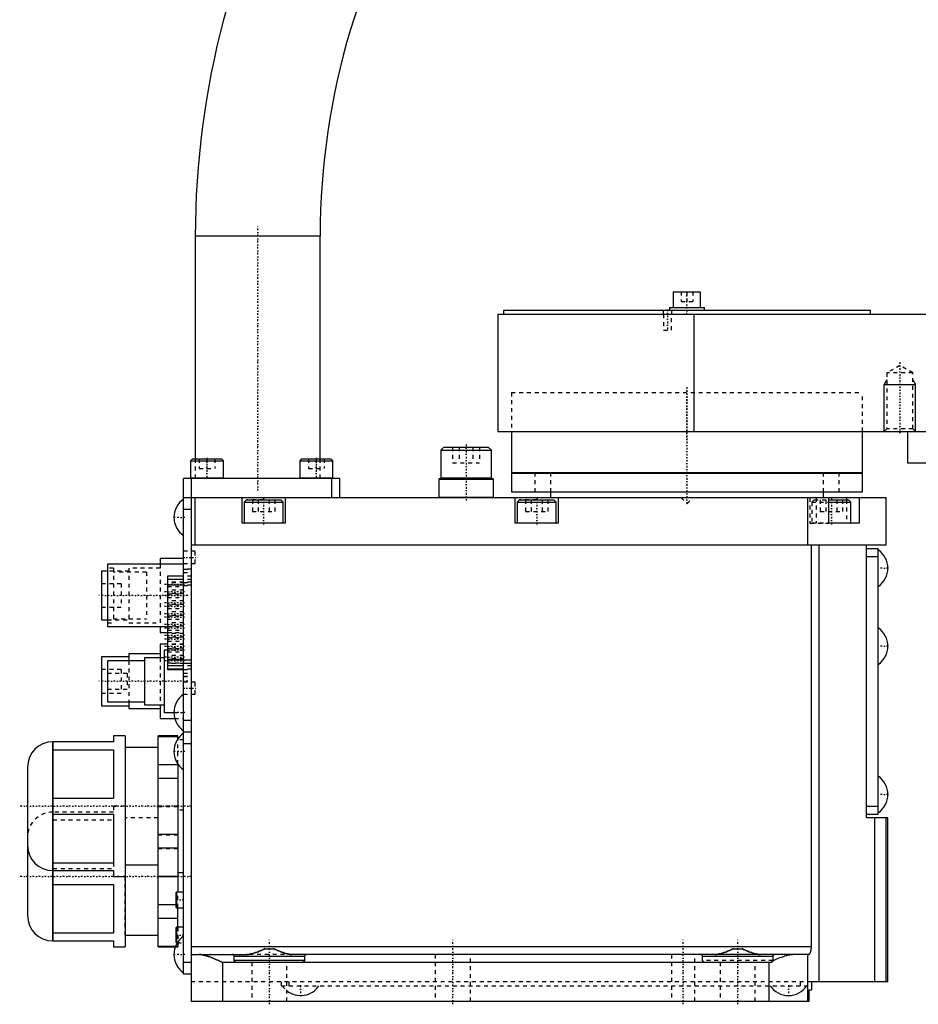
# Model space of a CAD drawing. Extents: x -171 to 292, y -1 to 583.
# Tile 1 of 5: x -171 to 59, y -1 to 251. Entities that reach past the tile are written whole.
import ezdxf

# ---------------------------------------------------------------- set-up
doc = ezdxf.new("R2010")
doc.units = 0
doc.linetypes.add('CENTER', pattern=[1.5, 0.45, -0.5, 0.05, -0.5])
doc.linetypes.add('DASHED', pattern=[2, 1, -1])
for name, color, linetype in [('AM_0', 7, 'CONTINUOUS'), ('AM_10', 7, 'CONTINUOUS'), ('AM_3', 7, 'DASHED'), ('AM_7', 7, 'CENTER')]:
    doc.layers.add(name, color=color, linetype=linetype)

msp = doc.modelspace()

# ---------------------------------------------------------------- linework, layer by layer
at = {"layer": 'AM_0', "color": 7, "linetype": 'CONTINUOUS'}
for p, q in [((-126, 196), (-126, 139)), ((-94, 196), (-126, 196)), ((-94, 139), (-94, 196)), ((-3.5, 181.8), (-3.5, 177.8)), ((-3.5, 181.8), (3.5, 181.8)), ((3.5, 177.8), (3.5, 181.8)), ((-47, 177), (-47, 176)), ((47, 177), (-47, 177)), ((-4.5, 177.8), (-4.5, 177)), ((-4.5, 177.8), (4.5, 177.8)), ((4.5, 177), (4.5, 177.8)), ((47, 176), (47, 177)), ((-48.5, 176), (-48.5, 146)), ((164, 176), (-48.5, 176)), ((1.82, 146), (1.82, 176)), ((-48.5, 146), (164, 146)), ((-45, 146), (-45, 135.5)), ((45, 135.5), (45, 146)), ((56.5, 146), (56.5, 138)), ((-62.32, 142), (-63.12, 141.2)), ((-62.32, 142), (-50.92, 142)), ((-50.12, 141.2), (-50.92, 142)), ((-126.75, 139), (-127.25, 138.5)), ((-126.75, 139), (-119.25, 139)), ((-118.75, 138.5), (-119.25, 139)), ((-98.75, 139), (-99.25, 138.5)), ((-98.75, 139), (-91.25, 139)), ((-90.75, 138.5), (-91.25, 139)), ((-63.12, 141.2), (-63.12, 134.1)), ((-63.12, 141.2), (-50.12, 141.2)), ((-50.12, 134.1), (-50.12, 141.2)), ((-127.25, 138.5), (-127.25, 134.1)), ((-127.25, 138.5), (-118.75, 138.5)), ((-118.75, 134.1), (-118.75, 138.5)), ((-99.25, 138.5), (-99.25, 134.1)), ((-99.25, 138.5), (-90.75, 138.5)), ((-90.75, 134.1), (-90.75, 138.5)), ((56.5, 138), (69.5, 138)), ((-129, 7), (-129, 134)), ((-89, 134), (-129, 134)), ((-127.25, 134.1), (-118.75, 134.1)), ((-127, 0), (-127, 134)), ((-99.25, 134.1), (-90.75, 134.1)), ((-91, 129), (-91, 134)), ((-89, 129), (-89, 134)), ((-63.42, 134), (-63.62, 133.8)), ((-63.62, 133.8), (-63.62, 129.2)), ((-63.62, 133.8), (-49.62, 133.8)), ((-63.42, 134), (-49.82, 134)), ((-63.12, 134.1), (-63.03, 134)), ((-63.12, 134.1), (-50.12, 134.1)), ((-50.22, 134), (-50.12, 134.1)), ((-49.62, 133.8), (-49.82, 134)), ((-49.62, 129.2), (-49.62, 133.8)), ((-45, 135.5), (45, 135.5)), ((-45, 135.3), (-45, 130.5)), ((-45, 135.3), (45, 135.3)), ((-41, 135.5), (-41, 135.3)), ((41, 135.3), (41, 135.5)), ((45, 130.5), (45, 135.3)), ((51, 129), (-129, 129)), ((-126, 117), (-126, 129)), ((-114, 122.5), (-114, 129)), ((-103, 129), (-103, 122.5)), ((-63.62, 129.2), (-63.42, 129)), ((-63.62, 129.2), (-49.62, 129.2)), ((-49.82, 129), (-49.62, 129.2)), ((-45, 130.5), (45, 130.5)), ((-44, 122.5), (-44, 129)), ((-35, 130.5), (-35, 129)), ((-33, 129), (-33, 122.5)), ((31, 117), (31, 129)), ((35, 129), (35, 130.5)), ((36.36, 122.5), (36.36, 129)), ((40.89, 129), (40.89, 128.5)), ((44.14, 129), (44.14, 122.5)), ((51, 117), (51, 129)), ((-112.9, 128.5), (-113.5, 127.9)), ((-113.5, 127.9), (-113.5, 122.6)), ((-113.5, 127.9), (-103.5, 127.9)), ((-112.9, 128.5), (-104.1, 128.5)), ((-103.5, 127.9), (-104.1, 128.5)), ((-103.5, 122.6), (-103.5, 127.9)), ((-42.9, 128.5), (-43.5, 127.9)), ((-43.5, 127.9), (-43.5, 122.6)), ((-43.5, 127.9), (-33.5, 127.9)), ((-42.9, 128.5), (-34.1, 128.5)), ((-33.5, 127.9), (-34.1, 128.5)), ((-33.5, 122.6), (-33.5, 127.9)), ((36.36, 128.5), (41.4, 128.5)), ((36.36, 127.9), (42, 127.9)), ((42, 127.9), (41.4, 128.5)), ((42, 122.6), (42, 127.9)), ((-127, 126), (-129, 126)), ((-103, 122.5), (-114, 122.5)), ((-113.5, 122.6), (-103.5, 122.6)), ((-33, 122.5), (-44, 122.5)), ((-43.5, 122.6), (-33.5, 122.6)), ((36.36, 122.6), (42, 122.6)), ((44.14, 122.5), (36.36, 122.5)), ((-127, 117), (51, 117)), ((31.9, 14), (31.9, 117)), ((33.91, 5), (33.91, 117)), ((46, 47), (46, 117)), ((46, 116), (49, 116)), ((46, 114), (49, 114)), ((49, 48), (49, 116)), ((-129, 112), (-148.5, 112)), ((-148.5, 112), (-148.5, 96)), ((-129, 113.5), (-135, 113.5)), ((-135, 113.5), (-135, 112.01)), ((-148.5, 110.25), (-150, 110.25)), ((-150, 110.25), (-150, 97.75)), ((-129, 108.93), (-133.1, 108.93)), ((-133.1, 108.93), (-133.1, 85.06)), ((-129, 108.91), (-133.1, 108.91)), ((-129, 108.08), (-133.1, 108.08)), ((-129, 106.6), (-133.1, 106.6)), ((-150, 97.75), (-148.5, 97.75)), ((-148.5, 96), (-133.1, 96)), ((-135, 95.99), (-135, 94.5)), ((-135, 94.5), (-133.1, 94.5)), ((-133.1, 91.5), (-135, 91.5)), ((-135, 91.5), (-135, 88)), ((-135, 89), (-143, 89)), ((-143, 89), (-143, 87.26)), ((-133.1, 90), (-134, 90)), ((-134, 90), (-134, 74)), ((-143, 88.25), (-150, 88.25)), ((-150, 88.25), (-150, 75.75)), ((-139, 87.25), (-148.5, 87.25)), ((-148.5, 87.25), (-148.5, 76.75)), ((-134, 88), (-139, 88)), ((-139, 88), (-139, 76)), ((-129, 87.43), (-133.1, 87.43)), ((-129, 85.95), (-133.1, 85.95)), ((-129, 85.08), (-133.1, 85.08)), ((-133.1, 85.06), (-129, 85.06)), ((-150, 75.75), (-143, 75.75)), ((-148.5, 76.75), (-139, 76.75)), ((-143, 76.74), (-143, 75)), ((-139, 76), (-134, 76)), ((-135, 76), (-135, 72.5)), ((-143, 75), (-135, 75)), ((-134, 74), (-131.47, 74)), ((-135, 72.5), (-131.27, 72.5)), ((-127, 72), (-129, 72)), ((-127, 69), (-129, 69)), ((-147, 66.5), (-162.51, 66.5)), ((-162.51, 66.5), (-162.51, 15.5)), ((-162.47, 15.5), (-162.47, 66.5)), ((-144, 68), (-147, 68)), ((-147, 68), (-147, 66.5)), ((-144, 68), (-144, 14)), ((-130.5, 68), (-135.5, 68)), ((-135.5, 14), (-135.5, 68)), ((-135.5, 67.89), (-130.5, 67.89)), ((-130.5, 67.17), (-130.5, 68)), ((-127, 66), (-129, 66)), ((-162.47, 64.48), (-147, 64.48)), ((-147, 64.48), (-147, 52.02)), ((-135.5, 65), (-144, 65)), ((-135.5, 60.69), (-130.5, 60.69)), ((-130.5, 60.83), (-130.5, 28)), ((-169, 60.01), (-169, 21.99)), ((-135.5, 57.19), (-130.5, 57.19)), ((-162.47, 52.02), (-147, 52.02)), ((-162.47, 47.98), (-147, 47.98)), ((-147, 47.98), (-147, 35.52)), ((46, 50), (49, 50)), ((46, 48), (49, 48)), ((51.5, 47), (46, 47)), ((48.13, 5), (48.13, 47)), ((51.04, 5), (51.04, 47)), ((51.5, 5), (51.5, 47)), ((-135.5, 42.81), (-130.5, 42.81)), ((-135.5, 39.31), (-130.5, 39.31)), ((-162.47, 35.52), (-147, 35.52)), ((-162.51, 33.5), (-147, 33.5)), ((-147, 33.5), (-147, 32)), ((-144, 35), (-135.5, 35)), ((-130.5, 33), (-129, 33)), ((-147, 32), (-144, 32)), ((-135.5, 32.11), (-130.5, 32.11)), ((-135.5, 32), (-130.5, 32)), ((-162.47, 29.98), (-147, 29.98)), ((-147, 29.98), (-147, 17.52)), ((-130.85, 28), (-131, 27.85)), ((-131, 27.85), (-131, 24.15)), ((-129, 28), (-130.85, 28)), ((-130.85, 28), (-130.85, 24)), ((-135.5, 24.81), (-131, 24.81)), ((-131, 24.15), (-130.85, 24)), ((-130.85, 24), (-129, 24)), ((-130.5, 18.99), (-130.5, 24)), ((-135.5, 21.31), (-130.5, 21.31)), ((-130.85, 19), (-131, 18.85)), ((-131, 18.85), (-131, 15.15)), ((-129, 19), (-130.85, 19)), ((-130.85, 19), (-130.85, 15)), ((-162.51, 15.5), (-147, 15.5)), ((-162.47, 17.52), (-147, 17.52)), ((-147, 15.5), (-147, 14)), ((-144, 17), (-135.5, 17)), ((-131, 15.15), (-130.85, 15)), ((-147, 14), (-144, 14)), ((-135.5, 14.11), (-131.06, 14.11)), ((-135.5, 14), (-131.11, 14)), ((-130.85, 15), (-130.61, 15)), ((31.9, 14), (-127, 14)), ((-108.1, 13.5), (-105.9, 13.5)), ((11.9, 13.5), (14.1, 13.5)), ((-127, 12), (-112.83, 12)), ((-98, 11.5), (-116, 11.5)), ((-116, 10.5), (-116, 11.5)), ((-98, 10.5), (-116, 10.5)), ((31.23, 12), (-101.17, 12)), ((-98, 11.5), (-98, 10.5)), ((22, 11.5), (4, 11.5)), ((4, 10.5), (4, 11.5)), ((22, 11.5), (22, 10.5)), ((31, 0), (31, 12)), ((-127, 10), (-129, 10)), ((-119, 10), (-119, 0)), ((21.5, 10), (-119, 10)), ((21, 10), (21, 0)), ((-127, 7), (-129, 7)), ((31.3, 0), (31.3, 3)), ((31.3, 3), (31.9, 3)), ((51.5, 5), (31.9, 5)), ((31.9, 5), (31.9, 3)), ((31.3, 0), (-127, 0))]:
    msp.add_line(p, q, dxfattribs=at)
for points in [[(-112.83, 12, 0), (-112.72, 12, 0), (-112.48, 12.02, 0), (-112.24, 12.05, 0), (-112.12, 12.06, 0), (-112, 12.09, 0), (-111.75, 12.14, 0), (-111.49, 12.2, 0), (-111.23, 12.27, 0), (-110.97, 12.35, 0), (-110.71, 12.44, 0), (-110.57, 12.48, 0), (-110.44, 12.53, 0), (-110.17, 12.63, 0), (-109.89, 12.73, 0), (-109.62, 12.84, 0), (-109.34, 12.96, 0), (-109.07, 13.07, 0), (-108.93, 13.13, 0), (-108.79, 13.19, 0), (-108.51, 13.32, 0), (-108.23, 13.44, 0), (-108.1, 13.5, 0)], [(-105.9, 13.5, 0), (-105.77, 13.44, 0), (-105.49, 13.32, 0), (-105.21, 13.19, 0), (-105.07, 13.13, 0), (-104.93, 13.07, 0), (-104.66, 12.96, 0), (-104.38, 12.84, 0), (-104.11, 12.73, 0), (-103.83, 12.63, 0), (-103.56, 12.53, 0), (-103.43, 12.48, 0), (-103.29, 12.44, 0), (-103.03, 12.35, 0), (-102.77, 12.27, 0), (-102.51, 12.2, 0), (-102.25, 12.14, 0), (-102, 12.09, 0), (-101.88, 12.06, 0), (-101.76, 12.05, 0), (-101.52, 12.02, 0), (-101.28, 12, 0), (-101.17, 12, 0)], [(7.17, 12, 0), (7.28, 12, 0), (7.52, 12.02, 0), (7.76, 12.05, 0), (7.88, 12.06, 0), (8, 12.09, 0), (8.25, 12.14, 0), (8.51, 12.2, 0), (8.77, 12.27, 0), (9.03, 12.35, 0), (9.29, 12.44, 0), (9.43, 12.48, 0), (9.56, 12.53, 0), (9.83, 12.63, 0), (10.11, 12.73, 0), (10.38, 12.84, 0), (10.66, 12.96, 0), (10.93, 13.07, 0), (11.07, 13.13, 0), (11.21, 13.19, 0), (11.49, 13.32, 0), (11.77, 13.44, 0), (11.9, 13.5, 0)], [(14.1, 13.5, 0), (14.23, 13.44, 0), (14.51, 13.32, 0), (14.79, 13.19, 0), (14.93, 13.13, 0), (15.07, 13.07, 0), (15.34, 12.96, 0), (15.62, 12.84, 0), (15.89, 12.73, 0), (16.17, 12.63, 0), (16.44, 12.53, 0), (16.57, 12.48, 0), (16.71, 12.44, 0), (16.97, 12.35, 0), (17.23, 12.27, 0), (17.49, 12.2, 0), (17.75, 12.14, 0), (18, 12.09, 0), (18.12, 12.06, 0), (18.24, 12.05, 0), (18.48, 12.02, 0), (18.72, 12, 0), (18.83, 12, 0)], [(31.23, 12, 0), (31.23, 12, 0), (31.24, 12, 0), (31.25, 12, 0), (31.25, 12, 0), (31.25, 12, 0), (31.26, 12, 0), (31.27, 12.01, 0), (31.27, 12.01, 0), (31.28, 12.01, 0), (31.29, 12.01, 0), (31.29, 12.02, 0), (31.29, 12.02, 0), (31.3, 12.02, 0), (31.31, 12.03, 0), (31.32, 12.03, 0), (31.32, 12.04, 0), (31.33, 12.04, 0), (31.33, 12.05, 0), (31.34, 12.05, 0), (31.35, 12.06, 0), (31.35, 12.06, 0), (31.36, 12.07, 0), (31.36, 12.07, 0), (31.37, 12.08, 0), (31.38, 12.09, 0), (31.38, 12.09, 0), (31.39, 12.1, 0), (31.39, 12.1, 0), (31.4, 12.11, 0), (31.41, 12.12, 0), (31.42, 12.13, 0), (31.43, 12.14, 0), (31.43, 12.15, 0), (31.43, 12.16, 0), (31.44, 12.17, 0), (31.45, 12.18, 0), (31.46, 12.19, 0), (31.47, 12.2, 0), (31.48, 12.22, 0), (31.48, 12.22, 0), (31.48, 12.23, 0), (31.49, 12.24, 0), (31.5, 12.26, 0), (31.51, 12.27, 0), (31.52, 12.29, 0), (31.53, 12.3, 0), (31.53, 12.31, 0), (31.53, 12.32, 0), (31.54, 12.33, 0), (31.55, 12.35, 0), (31.56, 12.37, 0), (31.57, 12.38, 0), (31.58, 12.4, 0), (31.58, 12.41, 0), (31.58, 12.42, 0), (31.59, 12.44, 0), (31.6, 12.45, 0), (31.61, 12.47, 0), (31.61, 12.49, 0), (31.62, 12.51, 0), (31.63, 12.52, 0), (31.63, 12.53, 0), (31.64, 12.55, 0), (31.65, 12.57, 0), (31.65, 12.58, 0), (31.65, 12.59, 0), (31.66, 12.61, 0), (31.67, 12.63, 0), (31.67, 12.64, 0), (31.68, 12.65, 0), (31.68, 12.67, 0), (31.69, 12.69, 0), (31.7, 12.71, 0), (31.7, 12.73, 0), (31.71, 12.75, 0), (31.72, 12.77, 0), (31.72, 12.78, 0), (31.73, 12.8, 0), (31.73, 12.82, 0), (31.74, 12.85, 0), (31.75, 12.87, 0), (31.75, 12.9, 0), (31.76, 12.91, 0), (31.76, 12.92, 0), (31.77, 12.94, 0), (31.77, 12.97, 0), (31.78, 13, 0), (31.79, 13.02, 0), (31.79, 13.05, 0), (31.79, 13.06, 0), (31.8, 13.07, 0), (31.8, 13.1, 0), (31.81, 13.13, 0), (31.81, 13.15, 0), (31.82, 13.18, 0), (31.82, 13.21, 0), (31.83, 13.22, 0), (31.83, 13.24, 0), (31.83, 13.26, 0), (31.84, 13.29, 0), (31.84, 13.32, 0), (31.85, 13.35, 0), (31.85, 13.38, 0), (31.85, 13.39, 0), (31.86, 13.4, 0), (31.86, 13.43, 0), (31.86, 13.46, 0), (31.87, 13.48, 0), (31.87, 13.49, 0), (31.87, 13.52, 0), (31.87, 13.55, 0), (31.88, 13.56, 0), (31.88, 13.58, 0), (31.88, 13.61, 0), (31.88, 13.64, 0), (31.88, 13.67, 0), (31.89, 13.69, 0), (31.89, 13.72, 0), (31.89, 13.74, 0), (31.89, 13.75, 0), (31.89, 13.78, 0), (31.89, 13.81, 0), (31.89, 13.84, 0), (31.9, 13.87, 0), (31.9, 13.9, 0), (31.9, 13.91, 0), (31.9, 13.93, 0), (31.9, 13.96, 0), (31.9, 13.99, 0), (31.9, 14, 0)], [(-125, 12, 0), (-124.98, 12, 0), (-124.93, 12, 0), (-124.88, 12, 0), (-124.85, 12, 0), (-124.83, 12, 0), (-124.78, 11.99, 0), (-124.73, 11.99, 0), (-124.55, 11.97, 0), (-124.25, 11.93, 0), (-124.09, 11.91, 0), (-123.93, 11.87, 0), (-123.61, 11.8, 0), (-123.29, 11.71, 0), (-122.95, 11.61, 0), (-122.62, 11.5, 0), (-122.28, 11.38, 0), (-122.1, 11.32, 0), (-121.93, 11.25, 0), (-121.58, 11.12, 0), (-121.24, 10.97, 0), (-120.89, 10.83, 0), (-120.54, 10.68, 0), (-120.19, 10.53, 0), (-120.02, 10.45, 0), (-119.85, 10.38, 0), (-119.5, 10.23, 0), (-119.17, 10.07, 0), (-119, 10, 0)], [(-116, 11.5, 0), (-116, 11.5, 0), (-116, 11.51, 0), (-116, 11.52, 0), (-116, 11.53, 0), (-116, 11.53, 0), (-116, 11.54, 0), (-116, 11.55, 0), (-116, 11.56, 0), (-116, 11.57, 0), (-116.01, 11.58, 0), (-116.01, 11.58, 0), (-116.01, 11.58, 0), (-116.01, 11.59, 0), (-116.01, 11.6, 0), (-116.02, 11.63, 0), (-116.02, 11.65, 0), (-116.03, 11.68, 0), (-116.05, 11.72, 0), (-116.07, 11.76, 0), (-116.1, 11.8, 0), (-116.13, 11.83, 0), (-116.16, 11.86, 0), (-116.17, 11.88, 0), (-116.19, 11.89, 0), (-116.22, 11.92, 0), (-116.26, 11.94, 0), (-116.29, 11.96, 0), (-116.33, 11.97, 0), (-116.37, 11.98, 0), (-116.39, 11.99, 0), (-116.41, 11.99, 0), (-116.44, 12, 0), (-116.48, 12, 0), (-116.5, 12, 0)], [(-115.5, 10, 0), (-115.5, 10, 0), (-115.51, 10, 0), (-115.52, 10, 0), (-115.52, 10, 0), (-115.52, 10, 0), (-115.53, 10, 0), (-115.54, 10, 0), (-115.55, 10, 0), (-115.55, 10, 0), (-115.56, 10, 0), (-115.56, 10, 0), (-115.57, 10, 0), (-115.58, 10.01, 0), (-115.58, 10.01, 0), (-115.59, 10.01, 0), (-115.6, 10.01, 0), (-115.6, 10.01, 0), (-115.61, 10.01, 0), (-115.61, 10.01, 0), (-115.62, 10.01, 0), (-115.63, 10.02, 0), (-115.63, 10.02, 0), (-115.63, 10.02, 0), (-115.64, 10.02, 0), (-115.65, 10.02, 0), (-115.65, 10.02, 0), (-115.65, 10.02, 0), (-115.66, 10.03, 0), (-115.67, 10.03, 0), (-115.68, 10.03, 0), (-115.68, 10.03, 0), (-115.69, 10.04, 0), (-115.69, 10.04, 0), (-115.7, 10.04, 0), (-115.7, 10.04, 0), (-115.71, 10.05, 0), (-115.72, 10.05, 0), (-115.72, 10.05, 0), (-115.73, 10.06, 0), (-115.73, 10.06, 0), (-115.74, 10.06, 0), (-115.74, 10.06, 0), (-115.75, 10.07, 0), (-115.76, 10.07, 0), (-115.76, 10.07, 0), (-115.77, 10.08, 0), (-115.77, 10.08, 0), (-115.77, 10.08, 0), (-115.78, 10.09, 0), (-115.79, 10.09, 0), (-115.79, 10.09, 0), (-115.8, 10.1, 0), (-115.8, 10.1, 0), (-115.81, 10.11, 0), (-115.81, 10.11, 0), (-115.82, 10.11, 0), (-115.82, 10.12, 0), (-115.83, 10.12, 0), (-115.83, 10.13, 0), (-115.84, 10.13, 0), (-115.84, 10.13, 0), (-115.84, 10.14, 0), (-115.85, 10.14, 0), (-115.85, 10.15, 0), (-115.86, 10.15, 0), (-115.86, 10.15, 0), (-115.86, 10.16, 0), (-115.87, 10.16, 0), (-115.87, 10.16, 0), (-115.87, 10.17, 0), (-115.88, 10.17, 0), (-115.88, 10.18, 0), (-115.89, 10.18, 0), (-115.89, 10.19, 0), (-115.9, 10.19, 0), (-115.9, 10.2, 0), (-115.9, 10.2, 0), (-115.9, 10.21, 0), (-115.91, 10.21, 0), (-115.91, 10.22, 0), (-115.92, 10.22, 0), (-115.92, 10.23, 0), (-115.92, 10.23, 0), (-115.92, 10.24, 0), (-115.93, 10.24, 0), (-115.93, 10.25, 0), (-115.94, 10.25, 0), (-115.94, 10.26, 0), (-115.94, 10.27, 0), (-115.94, 10.27, 0), (-115.95, 10.27, 0), (-115.95, 10.28, 0), (-115.95, 10.29, 0), (-115.96, 10.29, 0), (-115.96, 10.3, 0), (-115.96, 10.31, 0), (-115.96, 10.31, 0), (-115.96, 10.31, 0), (-115.97, 10.32, 0), (-115.97, 10.33, 0), (-115.97, 10.34, 0), (-115.97, 10.34, 0), (-115.98, 10.35, 0), (-115.98, 10.35, 0), (-115.98, 10.36, 0), (-115.98, 10.36, 0), (-115.98, 10.37, 0), (-115.98, 10.37, 0), (-115.98, 10.38, 0), (-115.99, 10.38, 0), (-115.99, 10.39, 0), (-115.99, 10.4, 0), (-115.99, 10.4, 0), (-115.99, 10.41, 0), (-115.99, 10.41, 0), (-115.99, 10.42, 0), (-115.99, 10.43, 0), (-116, 10.43, 0), (-116, 10.44, 0), (-116, 10.44, 0), (-116, 10.45, 0), (-116, 10.46, 0), (-116, 10.46, 0), (-116, 10.47, 0), (-116, 10.48, 0), (-116, 10.48, 0), (-116, 10.48, 0), (-116, 10.49, 0), (-116, 10.5, 0), (-116, 10.5, 0)], [(-98, 10.5, 0), (-98, 10.5, 0), (-98, 10.49, 0), (-98, 10.48, 0), (-98, 10.48, 0), (-98, 10.48, 0), (-98, 10.47, 0), (-98, 10.46, 0), (-98, 10.46, 0), (-98, 10.45, 0), (-98, 10.44, 0), (-98, 10.44, 0), (-98, 10.43, 0), (-98.01, 10.43, 0), (-98.01, 10.42, 0), (-98.01, 10.41, 0), (-98.01, 10.41, 0), (-98.01, 10.4, 0), (-98.01, 10.4, 0), (-98.01, 10.39, 0), (-98.01, 10.38, 0), (-98.02, 10.38, 0), (-98.02, 10.37, 0), (-98.02, 10.37, 0), (-98.02, 10.36, 0), (-98.02, 10.36, 0), (-98.02, 10.35, 0), (-98.02, 10.35, 0), (-98.03, 10.34, 0), (-98.03, 10.34, 0), (-98.03, 10.33, 0), (-98.03, 10.32, 0), (-98.04, 10.31, 0), (-98.04, 10.31, 0), (-98.04, 10.31, 0), (-98.04, 10.3, 0), (-98.04, 10.29, 0), (-98.05, 10.29, 0), (-98.05, 10.28, 0), (-98.05, 10.27, 0), (-98.06, 10.27, 0), (-98.06, 10.27, 0), (-98.06, 10.26, 0), (-98.06, 10.25, 0), (-98.07, 10.25, 0), (-98.07, 10.24, 0), (-98.08, 10.24, 0), (-98.08, 10.23, 0), (-98.08, 10.23, 0), (-98.08, 10.22, 0), (-98.09, 10.22, 0), (-98.09, 10.21, 0), (-98.1, 10.21, 0), (-98.1, 10.2, 0), (-98.1, 10.2, 0), (-98.1, 10.19, 0), (-98.11, 10.19, 0), (-98.11, 10.18, 0), (-98.12, 10.18, 0), (-98.12, 10.17, 0), (-98.13, 10.17, 0), (-98.13, 10.16, 0), (-98.13, 10.16, 0), (-98.14, 10.16, 0), (-98.14, 10.15, 0), (-98.14, 10.15, 0), (-98.15, 10.15, 0), (-98.15, 10.14, 0), (-98.16, 10.14, 0), (-98.16, 10.13, 0), (-98.16, 10.13, 0), (-98.17, 10.13, 0), (-98.17, 10.12, 0), (-98.18, 10.12, 0), (-98.18, 10.11, 0), (-98.19, 10.11, 0), (-98.19, 10.11, 0), (-98.2, 10.1, 0), (-98.2, 10.1, 0), (-98.21, 10.09, 0), (-98.21, 10.09, 0), (-98.22, 10.09, 0), (-98.23, 10.08, 0), (-98.23, 10.08, 0), (-98.23, 10.08, 0), (-98.24, 10.07, 0), (-98.24, 10.07, 0), (-98.25, 10.07, 0), (-98.26, 10.06, 0), (-98.26, 10.06, 0), (-98.27, 10.06, 0), (-98.27, 10.06, 0), (-98.28, 10.05, 0), (-98.28, 10.05, 0), (-98.29, 10.05, 0), (-98.3, 10.04, 0), (-98.3, 10.04, 0), (-98.31, 10.04, 0), (-98.31, 10.04, 0), (-98.32, 10.03, 0), (-98.32, 10.03, 0), (-98.33, 10.03, 0), (-98.34, 10.03, 0), (-98.35, 10.02, 0), (-98.35, 10.02, 0), (-98.35, 10.02, 0), (-98.36, 10.02, 0), (-98.37, 10.02, 0), (-98.37, 10.02, 0), (-98.37, 10.02, 0), (-98.38, 10.01, 0), (-98.39, 10.01, 0), (-98.39, 10.01, 0), (-98.4, 10.01, 0), (-98.4, 10.01, 0), (-98.41, 10.01, 0), (-98.42, 10.01, 0), (-98.42, 10.01, 0), (-98.43, 10, 0), (-98.44, 10, 0), (-98.44, 10, 0), (-98.45, 10, 0), (-98.45, 10, 0), (-98.46, 10, 0), (-98.47, 10, 0), (-98.48, 10, 0), (-98.48, 10, 0), (-98.48, 10, 0), (-98.49, 10, 0), (-98.5, 10, 0), (-98.5, 10, 0)], [(-97.5, 12, 0), (-97.52, 12, 0), (-97.56, 12, 0), (-97.59, 11.99, 0), (-97.61, 11.99, 0), (-97.63, 11.98, 0), (-97.67, 11.97, 0), (-97.71, 11.96, 0), (-97.74, 11.94, 0), (-97.78, 11.92, 0), (-97.81, 11.89, 0), (-97.83, 11.88, 0), (-97.84, 11.86, 0), (-97.87, 11.83, 0), (-97.9, 11.8, 0), (-97.93, 11.76, 0), (-97.95, 11.72, 0), (-97.97, 11.68, 0), (-97.98, 11.65, 0), (-97.98, 11.63, 0), (-97.99, 11.6, 0), (-97.99, 11.59, 0), (-97.99, 11.58, 0), (-97.99, 11.58, 0), (-97.99, 11.58, 0), (-98, 11.57, 0), (-98, 11.56, 0), (-98, 11.55, 0), (-98, 11.54, 0), (-98, 11.53, 0), (-98, 11.53, 0), (-98, 11.52, 0), (-98, 11.51, 0), (-98, 11.5, 0), (-98, 11.5, 0)], [(4, 11.5, 0), (4, 11.5, 0), (4, 11.51, 0), (4, 11.52, 0), (4, 11.53, 0), (4, 11.53, 0), (4, 11.54, 0), (4, 11.55, 0), (4, 11.56, 0), (4, 11.57, 0), (3.99, 11.58, 0), (3.99, 11.58, 0), (3.99, 11.58, 0), (3.99, 11.59, 0), (3.99, 11.6, 0), (3.98, 11.63, 0), (3.98, 11.65, 0), (3.97, 11.68, 0), (3.95, 11.72, 0), (3.93, 11.76, 0), (3.9, 11.8, 0), (3.87, 11.83, 0), (3.84, 11.86, 0), (3.83, 11.88, 0), (3.81, 11.89, 0), (3.78, 11.92, 0), (3.74, 11.94, 0), (3.71, 11.96, 0), (3.67, 11.97, 0), (3.63, 11.98, 0), (3.61, 11.99, 0), (3.59, 11.99, 0), (3.56, 12, 0), (3.52, 12, 0), (3.5, 12, 0)], [(4.5, 10, 0), (4.5, 10, 0), (4.49, 10, 0), (4.48, 10, 0), (4.48, 10, 0), (4.48, 10, 0), (4.47, 10, 0), (4.46, 10, 0), (4.45, 10, 0), (4.45, 10, 0), (4.44, 10, 0), (4.44, 10, 0), (4.43, 10, 0), (4.42, 10.01, 0), (4.42, 10.01, 0), (4.41, 10.01, 0), (4.4, 10.01, 0), (4.4, 10.01, 0), (4.39, 10.01, 0), (4.39, 10.01, 0), (4.38, 10.01, 0), (4.37, 10.02, 0), (4.37, 10.02, 0), (4.37, 10.02, 0), (4.36, 10.02, 0), (4.35, 10.02, 0), (4.35, 10.02, 0), (4.35, 10.02, 0), (4.34, 10.03, 0), (4.33, 10.03, 0), (4.32, 10.03, 0), (4.32, 10.03, 0), (4.31, 10.04, 0), (4.31, 10.04, 0), (4.3, 10.04, 0), (4.3, 10.04, 0), (4.29, 10.05, 0), (4.28, 10.05, 0), (4.28, 10.05, 0), (4.27, 10.06, 0), (4.27, 10.06, 0), (4.26, 10.06, 0), (4.26, 10.06, 0), (4.25, 10.07, 0), (4.24, 10.07, 0), (4.24, 10.07, 0), (4.23, 10.08, 0), (4.23, 10.08, 0), (4.23, 10.08, 0), (4.22, 10.09, 0), (4.21, 10.09, 0), (4.21, 10.09, 0), (4.2, 10.1, 0), (4.2, 10.1, 0), (4.19, 10.11, 0), (4.19, 10.11, 0), (4.18, 10.11, 0), (4.18, 10.12, 0), (4.17, 10.12, 0), (4.17, 10.13, 0), (4.16, 10.13, 0), (4.16, 10.13, 0), (4.16, 10.14, 0), (4.15, 10.14, 0), (4.15, 10.15, 0), (4.14, 10.15, 0), (4.14, 10.15, 0), (4.14, 10.16, 0), (4.13, 10.16, 0), (4.13, 10.16, 0), (4.13, 10.17, 0), (4.12, 10.17, 0), (4.12, 10.18, 0), (4.11, 10.18, 0), (4.11, 10.19, 0), (4.1, 10.19, 0), (4.1, 10.2, 0), (4.1, 10.2, 0), (4.1, 10.21, 0), (4.09, 10.21, 0), (4.09, 10.22, 0), (4.08, 10.22, 0), (4.08, 10.23, 0), (4.08, 10.23, 0), (4.08, 10.24, 0), (4.07, 10.24, 0), (4.07, 10.25, 0), (4.06, 10.25, 0), (4.06, 10.26, 0), (4.06, 10.27, 0), (4.06, 10.27, 0), (4.05, 10.27, 0), (4.05, 10.28, 0), (4.05, 10.29, 0), (4.04, 10.29, 0), (4.04, 10.3, 0), (4.04, 10.31, 0), (4.04, 10.31, 0), (4.04, 10.31, 0), (4.03, 10.32, 0), (4.03, 10.33, 0), (4.03, 10.34, 0), (4.03, 10.34, 0), (4.02, 10.35, 0), (4.02, 10.35, 0), (4.02, 10.36, 0), (4.02, 10.36, 0), (4.02, 10.37, 0), (4.02, 10.37, 0), (4.02, 10.38, 0), (4.01, 10.38, 0), (4.01, 10.39, 0), (4.01, 10.4, 0), (4.01, 10.4, 0), (4.01, 10.41, 0), (4.01, 10.41, 0), (4.01, 10.42, 0), (4.01, 10.43, 0), (4, 10.43, 0), (4, 10.44, 0), (4, 10.44, 0), (4, 10.45, 0), (4, 10.46, 0), (4, 10.46, 0), (4, 10.47, 0), (4, 10.48, 0), (4, 10.48, 0), (4, 10.48, 0), (4, 10.49, 0), (4, 10.5, 0), (4, 10.5, 0)], [(22, 10.44, 0), (22, 10.44, 0), (22, 10.43, 0), (21.99, 10.43, 0), (21.99, 10.42, 0), (21.99, 10.42, 0), (21.99, 10.41, 0), (21.99, 10.41, 0), (21.99, 10.4, 0), (21.99, 10.39, 0), (21.99, 10.39, 0), (21.99, 10.38, 0), (21.99, 10.38, 0), (21.98, 10.37, 0), (21.98, 10.37, 0), (21.98, 10.36, 0), (21.98, 10.35, 0), (21.98, 10.35, 0), (21.98, 10.34, 0), (21.97, 10.34, 0), (21.97, 10.33, 0), (21.97, 10.33, 0), (21.97, 10.32, 0), (21.97, 10.32, 0), (21.96, 10.32, 0), (21.96, 10.31, 0), (21.96, 10.31, 0), (21.96, 10.3, 0), (21.96, 10.3, 0), (21.95, 10.29, 0), (21.95, 10.28, 0), (21.95, 10.28, 0), (21.94, 10.27, 0), (21.94, 10.27, 0), (21.94, 10.27, 0), (21.94, 10.26, 0), (21.93, 10.25, 0), (21.93, 10.25, 0), (21.93, 10.24, 0), (21.92, 10.24, 0), (21.92, 10.23, 0), (21.92, 10.23, 0), (21.92, 10.22, 0), (21.91, 10.22, 0), (21.91, 10.21, 0), (21.91, 10.21, 0), (21.9, 10.2, 0), (21.9, 10.2, 0), (21.9, 10.2, 0), (21.89, 10.19, 0), (21.89, 10.19, 0), (21.89, 10.18, 0), (21.88, 10.18, 0), (21.88, 10.17, 0), (21.87, 10.17, 0), (21.87, 10.17, 0), (21.87, 10.16, 0), (21.86, 10.16, 0), (21.86, 10.15, 0), (21.85, 10.15, 0), (21.85, 10.14, 0), (21.85, 10.14, 0), (21.85, 10.14, 0), (21.84, 10.13, 0), (21.84, 10.13, 0), (21.83, 10.13, 0), (21.83, 10.12, 0), (21.83, 10.12, 0), (21.82, 10.12, 0), (21.82, 10.11, 0), (21.82, 10.11, 0), (21.81, 10.11, 0), (21.8, 10.1, 0), (21.8, 10.1, 0), (21.79, 10.1, 0), (21.79, 10.09, 0), (21.79, 10.09, 0), (21.78, 10.09, 0), (21.78, 10.08, 0), (21.77, 10.08, 0), (21.77, 10.08, 0), (21.76, 10.07, 0), (21.75, 10.07, 0), (21.75, 10.07, 0), (21.75, 10.07, 0), (21.74, 10.06, 0), (21.74, 10.06, 0), (21.73, 10.06, 0), (21.72, 10.05, 0), (21.72, 10.05, 0), (21.72, 10.05, 0), (21.71, 10.05, 0), (21.71, 10.04, 0), (21.7, 10.04, 0), (21.69, 10.04, 0), (21.69, 10.04, 0), (21.68, 10.03, 0), (21.68, 10.03, 0), (21.67, 10.03, 0), (21.67, 10.03, 0), (21.66, 10.03, 0), (21.65, 10.02, 0), (21.65, 10.02, 0), (21.64, 10.02, 0), (21.64, 10.02, 0), (21.64, 10.02, 0), (21.63, 10.02, 0), (21.62, 10.02, 0), (21.62, 10.01, 0), (21.62, 10.01, 0), (21.61, 10.01, 0), (21.6, 10.01, 0), (21.6, 10.01, 0), (21.6, 10.01, 0), (21.59, 10.01, 0), (21.58, 10.01, 0), (21.58, 10.01, 0), (21.57, 10, 0), (21.56, 10, 0), (21.56, 10, 0), (21.56, 10, 0), (21.55, 10, 0), (21.54, 10, 0), (21.54, 10, 0), (21.53, 10, 0), (21.52, 10, 0), (21.52, 10, 0), (21.52, 10, 0), (21.51, 10, 0), (21.5, 10, 0), (21.5, 10, 0)], [(22, 10.44, 0), (22.14, 10.51, 0), (22.43, 10.63, 0), (22.72, 10.76, 0), (22.87, 10.82, 0), (23.02, 10.88, 0), (23.31, 11, 0), (23.6, 11.12, 0), (23.89, 11.23, 0), (24.18, 11.34, 0), (24.46, 11.45, 0), (24.61, 11.5, 0), (24.75, 11.54, 0), (25.03, 11.63, 0), (25.31, 11.72, 0), (25.58, 11.79, 0), (25.85, 11.86, 0), (26.11, 11.91, 0), (26.25, 11.93, 0), (26.37, 11.95, 0), (26.63, 11.98, 0), (26.88, 12, 0), (27, 12, 0)], [(22.5, 12, 0), (22.48, 12, 0), (22.44, 12, 0), (22.41, 11.99, 0), (22.39, 11.99, 0), (22.37, 11.98, 0), (22.33, 11.97, 0), (22.29, 11.96, 0), (22.26, 11.94, 0), (22.22, 11.92, 0), (22.19, 11.89, 0), (22.17, 11.88, 0), (22.16, 11.86, 0), (22.13, 11.83, 0), (22.1, 11.8, 0), (22.07, 11.76, 0), (22.05, 11.72, 0), (22.03, 11.68, 0), (22.02, 11.65, 0), (22.02, 11.63, 0), (22.01, 11.6, 0), (22.01, 11.59, 0), (22.01, 11.58, 0), (22.01, 11.58, 0), (22.01, 11.58, 0), (22, 11.57, 0), (22, 11.56, 0), (22, 11.55, 0), (22, 11.54, 0), (22, 11.53, 0), (22, 11.53, 0), (22, 11.52, 0), (22, 11.51, 0), (22, 11.5, 0), (22, 11.5, 0)], [(22, 10.5, 0), (22, 10.49, 0), (22, 10.47, 0), (22, 10.45, 0), (22, 10.44, 0)]]:
    msp.add_polyline3d(points, dxfattribs=at)
for centre, radius, start, end in [((90, 196), 216, 120.9733, 180), ((90, 196), 184, 114.0547, 180), ((-127.15, 134.1), 0.1, 180, 270), ((-118.85, 134.1), 0.1, 270, 0), ((-99.15, 134.1), 0.1, 180, 270), ((-90.85, 134.1), 0.1, 270, 0), ((-125.8, 124), 5.67, 124.3588, 235.6412), ((-113.4, 122.6), 0.1, 180, 270), ((-103.6, 122.6), 0.1, 270, 0), ((-43.4, 122.6), 0.1, 180, 270), ((-33.6, 122.6), 0.1, 270, 0), ((41.9, 122.6), 0.1, 270, 0), ((45.8, 111), 5.67, 304.3588, 55.6412), ((45.8, 91), 5.67, 304.3588, 55.6412), ((-125.8, 74), 5.67, 124.3588, 235.6412), ((-125.8, 64), 5.67, 124.3588, 235.6412), ((-162.51, 60.01), 6.49, 90, 180), ((45.8, 53), 5.67, 304.3588, 55.6412), ((-162.51, 39.99), 6.49, 180, 270), ((-162.51, 21.99), 6.49, 180, 270), ((-125.8, 12), 5.67, 124.3588, 235.6412), ((-116.5, 11.5), 0.5, 0, 90), ((-97.5, 11.5), 0.5, 90, 180), ((3.5, 11.5), 0.5, 0, 90), ((22.5, 11.5), 0.5, 90, 180), ((-99, 7.17), 5.67, 231.8819, 326.0076), ((26, 7.17), 5.67, 213.9924, 326.0076)]:
    msp.add_arc(centre, radius, start, end, dxfattribs=at)
at = {"layer": 'AM_10', "color": 7, "linetype": 'CONTINUOUS'}
for p, q in [((51.24, 159.2), (50.56, 158)), ((57.88, 159.2), (58.56, 158)), ((50.56, 146), (50.56, 158)), ((50.56, 158), (58.56, 158)), ((58.56, 146), (58.56, 158))]:
    msp.add_line(p, q, dxfattribs=at)
at = {"layer": 'AM_3', "color": 6, "linetype": 'DASHED'}
for p, q in [((-1.5, 181.8), (-1.5, 179.3)), ((0, 181.8), (0, 179.3)), ((1.5, 181.8), (1.5, 179.3)), ((-1.5, 179.3), (1.5, 179.3)), ((-6.1, 177), (-6.1, 176)), ((-3.9, 176), (-3.9, 177)), ((-6, 176), (-6, 172)), ((-4, 172), (-4, 176)), ((-6, 172), (-4, 172)), ((54.56, 162.92), (51.24, 161)), ((57.88, 161), (54.56, 162.92)), ((51.24, 161), (51.24, 146.68)), ((57.88, 161), (51.24, 161)), ((57.88, 146.68), (57.88, 161)), ((-45, 156), (45, 156)), ((-45, 156), (-45, 146)), ((-45, 156), (45, 156)), ((45, 146), (45, 156)), ((51.24, 146.68), (50.56, 146)), ((57.88, 146.68), (51.24, 146.68)), ((58.56, 146), (57.88, 146.68)), ((-60.06, 142), (-60.06, 138)), ((-58.34, 142), (-58.34, 138)), ((-54.91, 142), (-54.91, 138)), ((-53.19, 142), (-53.19, 138)), ((-126, 139), (-126, 134)), ((-125, 139), (-125, 136.5)), ((-123, 139), (-123, 136.5)), ((-121, 139), (-121, 136.5)), ((-97, 139), (-97, 136.5)), ((-95, 139), (-95, 136.5)), ((-94, 134), (-94, 139)), ((-93, 139), (-93, 136.5)), ((-125, 136.5), (-121, 136.5)), ((-97, 136.5), (-93, 136.5)), ((-60.06, 138), (-53.19, 138)), ((-50.33, 133.8), (-49.62, 133.8)), ((-50.22, 134), (-49.82, 134)), ((-39, 135.5), (-39, 130.5)), ((-35, 135.5), (-35, 130.5)), ((35, 130.5), (35, 135.5)), ((39, 130.5), (39, 135.5)), ((-50.33, 129.2), (-49.62, 129.2)), ((-1.5, 129), (0, 127.5)), ((0, 127.5), (1.5, 129)), ((31.5, 129), (31.5, 122.5)), ((33.11, 129), (33.11, 122.5)), ((-108.5, 128.5), (-112.9, 128.5)), ((-111.36, 128.5), (-111.36, 125.5)), ((-109.93, 128.5), (-109.93, 125.5)), ((-107.07, 128.5), (-107.07, 125.5)), ((-105.64, 128.5), (-105.64, 125.5)), ((-38.5, 128.5), (-42.9, 128.5)), ((-41.36, 128.5), (-41.36, 125.5)), ((-39.93, 128.5), (-39.93, 125.5)), ((-37.07, 128.5), (-37.07, 125.5)), ((-35.64, 128.5), (-35.64, 125.5)), ((32.6, 128.5), (32, 127.9)), ((32, 127.9), (32, 122.6)), ((32, 127.9), (36.36, 127.9)), ((32.6, 128.5), (36.36, 128.5)), ((34.14, 128.5), (34.14, 125.5)), ((35.57, 128.5), (35.57, 125.5)), ((38.43, 128.5), (38.43, 125.5)), ((39.86, 128.5), (39.86, 125.5)), ((40.89, 128.5), (40.89, 122.5)), ((-111.36, 125.5), (-105.64, 125.5)), ((-41.36, 125.5), (-35.64, 125.5)), ((34.14, 125.5), (39.86, 125.5)), ((31.5, 122.5), (36.36, 122.5)), ((32, 122.6), (36.36, 122.6)), ((-126, 115.3), (-129, 115.3)), ((-126, 112.2), (-126, 115.3)), ((-147, 111), (-148.5, 111)), ((-147, 111), (-147, 97)), ((-135, 111), (-143, 111)), ((-143, 111), (-143, 97)), ((-135, 112.01), (-135, 95.99)), ((-129, 112.2), (-126, 112.2)), ((-143, 110.25), (-148.5, 110.25)), ((-138.5, 110), (-147, 110)), ((-138.5, 110), (-138.5, 98)), ((-127, 110.75), (-129, 110.75)), ((-129, 110.7), (-127, 110.7)), ((-129, 109.89), (-127, 109.89)), ((-127, 108.93), (-129, 108.93)), ((-127, 108.91), (-129, 108.91)), ((-145, 107), (-150, 107)), ((-145, 107), (-145, 101)), ((-127, 107.43), (-133.1, 107.43)), ((-129, 107.26), (-133.1, 107.26)), ((-133.1, 106.26), (-129, 106.26)), ((-127, 108.08), (-129, 108.08)), ((-129, 107.35), (-127, 107.35)), ((-127, 106.6), (-129, 106.6)), ((-129, 106.54), (-127, 106.54)), ((-129, 105.39), (-133.1, 105.39)), ((-129, 104.47), (-133.1, 104.47)), ((-133.1, 104.39), (-129, 104.39)), ((-133.1, 103.47), (-129, 103.47)), ((-150, 101), (-145, 101)), ((-129, 102.6), (-133.1, 102.6)), ((-129, 101.68), (-133.1, 101.68)), ((-133.1, 101.6), (-129, 101.6)), ((-133.1, 100.68), (-129, 100.68)), ((-129, 99.81), (-133.1, 99.81)), ((-129, 98.89), (-133.1, 98.89)), ((-133.1, 98.81), (-129, 98.81)), ((-148.5, 97.75), (-143, 97.75)), ((-148.5, 97), (-147, 97)), ((-147, 98), (-138.5, 98)), ((-143, 97), (-135, 97)), ((-133.1, 97.89), (-129, 97.89)), ((-129, 97.02), (-133.1, 97.02)), ((-129, 96.1), (-133.1, 96.1)), ((-133.1, 96.02), (-129, 96.02)), ((-133.1, 96), (-129, 96)), ((-133.1, 95.1), (-129, 95.1)), ((-133.1, 94.5), (-129, 94.5)), ((-129, 94.23), (-133.1, 94.23)), ((-129, 93.31), (-133.1, 93.31)), ((-133.1, 93.23), (-129, 93.23)), ((-133.1, 92.31), (-129, 92.31)), ((-129, 91.5), (-133.1, 91.5)), ((-129, 91.44), (-133.1, 91.44)), ((-129, 90.52), (-133.1, 90.52)), ((-133.1, 90.44), (-129, 90.44)), ((-129, 90), (-133.1, 90)), ((-133.1, 89.52), (-129, 89.52)), ((-129, 88.65), (-133.1, 88.65)), ((-143, 87.26), (-143, 76.74)), ((-135, 88), (-135, 76)), ((-129, 87.73), (-133.1, 87.73)), ((-133.1, 87.65), (-129, 87.65)), ((-133.1, 86.73), (-129, 86.73)), ((-127, 86.56), (-133.1, 86.56)), ((-129, 87.46), (-127, 87.46)), ((-127, 87.43), (-129, 87.43)), ((-129, 86.65), (-127, 86.65)), ((-127, 85.95), (-129, 85.95)), ((-145, 85), (-150, 85)), ((-143.5, 84), (-148.5, 84)), ((-145, 85), (-145, 79)), ((-143.5, 84), (-143.5, 80)), ((-127, 85.08), (-129, 85.08)), ((-129, 85.06), (-127, 85.06)), ((-129, 84.11), (-127, 84.11)), ((-129, 83.3), (-127, 83.3)), ((-129, 83.25), (-127, 83.25)), ((-126, 81.8), (-129, 81.8)), ((-126, 78.7), (-126, 81.8)), ((-150, 79), (-145, 79)), ((-148.5, 80), (-143.5, 80)), ((-129, 78.7), (-126, 78.7)), ((-131.47, 74), (-129, 74)), ((-131.27, 72.5), (-129, 72.5)), ((-130.5, 60.83), (-130.5, 67.17)), ((-129, 67), (-130.5, 67)), ((-162.47, 33.5), (-162.47, 64.48)), ((-147, 48.5), (-162.51, 48.5)), ((-144, 50), (-147, 50)), ((-147, 50), (-147, 48.5)), ((-130.5, 50), (-135.5, 50)), ((-135.5, 49.89), (-130.5, 49.89)), ((-129, 49), (-130.5, 49)), ((-162.47, 46.48), (-147, 46.48)), ((-135.5, 47), (-144, 47)), ((-135.5, 42.69), (-130.5, 42.69)), ((-135.5, 39.19), (-130.5, 39.19)), ((-147, 35.52), (-147, 34.02)), ((-162.47, 34.02), (-147, 34.02)), ((-144, 17), (-144, 32)), ((-130.5, 24), (-130.5, 28)), ((-131, 24.81), (-130.5, 24.81)), ((-130.5, 18.99), (-130.5, 14)), ((-131.11, 14), (-130.5, 14)), ((-131.06, 14.11), (-130.5, 14.11)), ((-130.61, 15), (-129, 15)), ((-101.17, 12), (-112.83, 12)), ((-64.5, 12), (-64.5, 0)), ((-55.5, 0), (-55.5, 12)), ((-4, 12), (-4, 0)), ((2, 0), (2, 12)), ((22, 10.5), (4, 10.5)), ((-111.5, 10), (-111.5, 0)), ((-102.5, 0), (-102.5, 10)), ((8.5, 10), (8.5, 0)), ((17.5, 0), (17.5, 10)), ((31.9, 5), (-127, 5)), ((-104, 5), (-104, 4)), ((-104, 4), (31, 4)), ((-102, 5), (-102, 4)), ((29, 5), (29, 4))]:
    msp.add_line(p, q, dxfattribs=at)
for points in [[(-108.1, 13.5, 0), (-108.23, 13.44, 0), (-108.51, 13.32, 0), (-108.79, 13.19, 0), (-108.93, 13.13, 0), (-109.07, 13.07, 0), (-109.34, 12.96, 0), (-109.62, 12.84, 0), (-109.89, 12.73, 0), (-110.17, 12.63, 0), (-110.44, 12.53, 0), (-110.57, 12.48, 0), (-110.71, 12.44, 0), (-110.97, 12.35, 0), (-111.23, 12.27, 0), (-111.49, 12.2, 0), (-111.75, 12.14, 0), (-112, 12.09, 0), (-112.12, 12.06, 0), (-112.24, 12.05, 0), (-112.48, 12.02, 0), (-112.72, 12, 0), (-112.83, 12, 0)], [(-101.17, 12, 0), (-101.28, 12, 0), (-101.52, 12.02, 0), (-101.76, 12.05, 0), (-101.88, 12.06, 0), (-102, 12.09, 0), (-102.25, 12.14, 0), (-102.51, 12.2, 0), (-102.77, 12.27, 0), (-103.03, 12.35, 0), (-103.29, 12.44, 0), (-103.43, 12.48, 0), (-103.56, 12.53, 0), (-103.83, 12.63, 0), (-104.11, 12.73, 0), (-104.38, 12.84, 0), (-104.66, 12.96, 0), (-104.93, 13.07, 0), (-105.07, 13.13, 0), (-105.21, 13.19, 0), (-105.49, 13.32, 0), (-105.77, 13.44, 0), (-105.9, 13.5, 0)], [(11.9, 13.5, 0), (11.77, 13.44, 0), (11.49, 13.32, 0), (11.21, 13.19, 0), (11.07, 13.13, 0), (10.93, 13.07, 0), (10.66, 12.96, 0), (10.38, 12.84, 0), (10.11, 12.73, 0), (9.83, 12.63, 0), (9.56, 12.53, 0), (9.43, 12.48, 0), (9.29, 12.44, 0), (9.03, 12.35, 0), (8.77, 12.27, 0), (8.51, 12.2, 0), (8.25, 12.14, 0), (8, 12.09, 0), (7.88, 12.06, 0), (7.76, 12.05, 0), (7.52, 12.02, 0), (7.28, 12, 0), (7.17, 12, 0)], [(18.83, 12, 0), (18.72, 12, 0), (18.48, 12.02, 0), (18.24, 12.05, 0), (18.12, 12.06, 0), (18, 12.09, 0), (17.75, 12.14, 0), (17.49, 12.2, 0), (17.23, 12.27, 0), (16.97, 12.35, 0), (16.71, 12.44, 0), (16.57, 12.48, 0), (16.44, 12.53, 0), (16.17, 12.63, 0), (15.89, 12.73, 0), (15.62, 12.84, 0), (15.34, 12.96, 0), (15.07, 13.07, 0), (14.93, 13.13, 0), (14.79, 13.19, 0), (14.51, 13.32, 0), (14.23, 13.44, 0), (14.1, 13.5, 0)], [(-119, 10, 0), (-119.17, 10.07, 0), (-119.5, 10.23, 0), (-119.85, 10.38, 0), (-120.02, 10.45, 0), (-120.19, 10.53, 0), (-120.54, 10.68, 0), (-120.89, 10.83, 0), (-121.24, 10.97, 0), (-121.58, 11.12, 0), (-121.93, 11.25, 0), (-122.1, 11.32, 0), (-122.28, 11.38, 0), (-122.62, 11.5, 0), (-122.95, 11.61, 0), (-123.29, 11.71, 0), (-123.61, 11.8, 0), (-123.93, 11.87, 0), (-124.09, 11.91, 0), (-124.25, 11.93, 0), (-124.55, 11.97, 0), (-124.73, 11.99, 0), (-124.78, 11.99, 0), (-124.83, 12, 0), (-124.85, 12, 0), (-124.88, 12, 0), (-124.93, 12, 0), (-124.98, 12, 0), (-125, 12, 0)]]:
    msp.add_polyline3d(points, dxfattribs=at)
for centre, radius, start, end in [((32.1, 122.6), 0.1, 180, 270), ((-162.51, 42.01), 6.49, 90, 180), ((-115.5, 10.5), 0.5, 180, 270), ((-98.5, 10.5), 0.5, 270, 0), ((4.5, 10.5), 0.5, 180, 270), ((21.5, 10.5), 0.5, 270, 0), ((-99, 7.17), 5.67, 213.9924, 231.8819)]:
    msp.add_arc(centre, radius, start, end, dxfattribs=at)
at = {"layer": 'AM_7', "color": 4, "linetype": 'CENTER'}
for p, q in [((-110, 130.9), (-110, 199.1)), ((0, 175.95), (0, 182.04)), ((-5, 177.25), (-5, 171.75)), ((54.56, 163.76), (54.56, 145.15)), ((0, 157.35), (0, 127.42)), ((0, 156.62), (0, 142.88)), ((-56.62, 142.65), (-56.62, 128.35)), ((-123, 139.25), (-123, 133.75)), ((-95, 139.25), (-95, 133.75)), ((-108.5, 128.8), (-108.5, 122.2)), ((-38.5, 128.8), (-38.5, 122.2)), ((37, 128.8), (37, 122.2)), ((-128.67, 124), (-131.6, 124)), ((-129.15, 113.75), (-125.85, 113.75)), ((51.6, 111), (48.67, 111)), ((-128.75, 106.76), (-134.25, 106.76)), ((-127.95, 104), (-151.05, 104)), ((-128.75, 104.89), (-134.25, 104.89)), ((-128.75, 103.97), (-134.25, 103.97)), ((-128.75, 102.1), (-134.25, 102.1)), ((-128.75, 101.18), (-134.25, 101.18)), ((-128.75, 99.31), (-134.25, 99.31)), ((-128.75, 98.39), (-134.25, 98.39)), ((-128.75, 96.52), (-134.25, 96.52)), ((-128.75, 95.6), (-134.25, 95.6)), ((-128.75, 93.73), (-134.25, 93.73)), ((-128.75, 92.81), (-134.25, 92.81)), ((-128.75, 90.94), (-134.25, 90.94)), ((51.6, 91), (48.67, 91)), ((-128.75, 90.02), (-134.25, 90.02)), ((-128.75, 88.15), (-134.25, 88.15)), ((-128.75, 87.23), (-134.25, 87.23)), ((-127.95, 82), (-151.05, 82)), ((-129.15, 80.25), (-125.85, 80.25)), ((-128.67, 74), (-131.6, 74)), ((-128.67, 64), (-131.6, 64)), ((51.6, 53), (48.67, 53)), ((-127, 50), (-171, 50)), ((-127, 32), (-171, 32)), ((-128.9, 26), (-131.1, 26)), ((-128.9, 17), (-131.1, 17)), ((-107, -0.75), (-107, 15.75)), ((-60, -0.75), (-60, 15.75)), ((-1, -0.75), (-1, 15.75)), ((13, -0.75), (13, 15.75)), ((-128.67, 12), (-131.6, 12)), ((-99, 4.12), (-99, 1.38)), ((26, 4.12), (26, 1.38))]:
    msp.add_line(p, q, dxfattribs=at)

doc.saveas('drawing.dxf')
